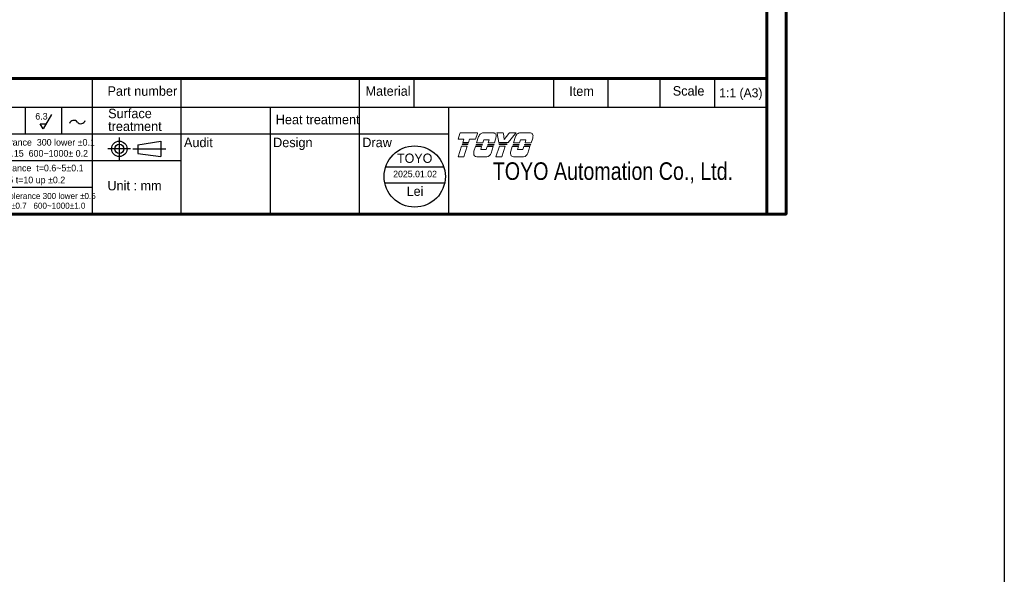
# Model space of a CAD drawing. Header units: millimetres. Extents: x 0 to 7391, y -1386 to 1502.
# Tile 118 of 127: x 7120 to 7391, y 552 to 705. Entities that reach past the tile are written whole.
import ezdxf
from ezdxf.enums import TextEntityAlignment as Align

# ---------------------------------------------------------------- set-up
doc = ezdxf.new("R2010")
doc.units = ezdxf.units.MM
doc.header["$LTSCALE"] = 0.5
doc.layers.add('BORDER', color=7, linetype='Continuous')
doc.layers.add('圖框', color=7, linetype='Continuous')
doc.layers.add('可見 (ISO)', color=7, linetype='Continuous', lineweight=25)
doc.styles.add('SEACAD_arial_ttf', font='arial.ttf', dxfattribs={"height": 0.2})
doc.styles.add('標題欄', font='txt')

# ---------------------------------------------------------------- blocks, each defined once
blk = doc.blocks.new('A4-英文圖框-橫式')
at = {"layer": 'BORDER', "color": 123, "linetype": 'Continuous', "lineweight": 60, "ltscale": 25.4}
for p, q in [((2549.79, 183.5), (2549.79, -95.06)), ((2151.7, -57.78), (2549.79, -57.78))]:
    blk.add_line(p, q, dxfattribs=at)
at = {"layer": 'BORDER', "color": 60, "linetype": 'Continuous', "ltscale": 25.4}
for p, q in [((2364.21, -57.78), (2364.21, -95.06)), ((2388.73, -65.63), (2388.73, -57.78)), ((2437.78, -65.63), (2437.78, -57.78)), ((2452.78, -65.63), (2452.78, -57.78)), ((2491.17, -65.63), (2491.17, -57.78)), ((2506.17, -65.63), (2506.17, -57.78)), ((2520.48, -65.63), (2520.48, -57.78)), ((2535.48, -65.63), (2535.48, -57.78)), ((2151.7, -65.63), (2549.79, -65.63)), ((2345.82, -65.63), (2345.82, -72.99)), ((2355.82, -65.63), (2355.82, -72.99)), ((2364.21, -65.63), (2364.21, -95.06)), ((2364.22, -65.63), (2364.22, -72.99)), ((2364.22, -65.63), (2364.22, -72.99)), ((2388.73, -95.06), (2388.73, -65.63)), ((2413.26, -95.06), (2413.26, -65.63)), ((2437.78, -95.06), (2437.78, -65.63)), ((2462.31, -95.06), (2462.31, -65.63)), ((2151.7, -72.99), (2364.21, -72.99)), ((2364.21, -72.99), (2462.31, -72.99)), ((2151.7, -80.35), (2364.21, -80.35)), ((2364.21, -80.35), (2388.73, -80.35)), ((2151.7, -87.7), (2364.21, -87.7)), ((2364.21, -95.06), (2549.79, -95.06))]:
    blk.add_line(p, q, dxfattribs=at)
at = {"layer": 'BORDER', "color": 2, "linetype": 'Continuous', "ltscale": 25.4}
for p, q in [((2353.07, -67.68), (2350.78, -71.65)), ((2350.78, -71.65), (2349.96, -70.22)), ((2349.96, -70.22), (2351.61, -70.22))]:
    blk.add_line(p, q, dxfattribs=at)
at = {"layer": 'BORDER', "color": 4, "linetype": 'Continuous', "ltscale": 25.4}
for p, q in [((2371.71, -74.01), (2371.71, -80.23)), ((2374.82, -77.12), (2368.6, -77.12)), ((2375.39, -77.12), (2384.51, -77.12))]:
    blk.add_line(p, q, dxfattribs=at)
at = {"layer": 'BORDER', "color": 7, "linetype": 'Continuous', "ltscale": 25.4}
for p, q in [((2376.83, -76.06), (2383.16, -74.99)), ((2383.16, -74.99), (2383.16, -79.24)), ((2376.83, -76.06), (2376.83, -78.37)), ((2376.83, -78.37), (2383.16, -79.24))]:
    blk.add_line(p, q, dxfattribs=at)
at = {"layer": 'BORDER', "color": 123, "linetype": 'Continuous', "lineweight": 60, "ltscale": 25.4}
blk.add_lwpolyline([(2151.7, 188.79), (2555.09, 188.79), (2555.09, -95.06), (2151.7, -95.06)], close=True, dxfattribs=at)
at = {"layer": 'BORDER', "color": 7, "linetype": 'Continuous', "ltscale": 25.4}
for radius in [2.13, 1.26]:
    blk.add_circle((2371.71, -77.12), radius, dxfattribs=at)
at = {"layer": 'BORDER', "color": 2, "linetype": 'Continuous', "ltscale": 25.4}
for centre, start, end in [((2359.2, -70.55), 39.8056, 162.5792), ((2361.14, -68.94), 219.8056, 342.5792)]:
    blk.add_arc(centre, 1.26, start, end, dxfattribs=at)
at = {"layer": '可見 (ISO)', "lineweight": 5}
for p, q in [((2464.86, -74.45), (2465.34, -72.94)), ((2465.42, -72.7), (2465.34, -72.94)), ((2465.42, -72.7), (2470.26, -72.7)), ((2470.18, -72.94), (2469.69, -74.45)), ((2470.18, -72.94), (2470.26, -72.7)), ((2471.8, -72.7), (2474.55, -72.7)), ((2475.55, -72.7), (2475.59, -72.94)), ((2475.55, -72.7), (2477.31, -72.7)), ((2476.04, -75.35), (2475.59, -72.94)), ((2477.34, -72.94), (2477.31, -72.7)), ((2477.34, -72.94), (2477.59, -74.57)), ((2477.59, -74.57), (2478.86, -72.94)), ((2480.66, -72.94), (2478.67, -75.35)), ((2479.05, -72.7), (2478.86, -72.94)), ((2479.05, -72.7), (2480.86, -72.7)), ((2480.66, -72.94), (2480.86, -72.7)), ((2481.92, -72.7), (2484.68, -72.7)), ((2466.49, -74.45), (2464.86, -74.45)), ((2465.99, -75.96), (2466.06, -75.75)), ((2466.06, -75.75), (2467.62, -75.75)), ((2466.2, -75.35), (2466.49, -74.45)), ((2467.77, -75.35), (2466.2, -75.35)), ((2467.62, -75.75), (2467.55, -75.96)), ((2468.06, -74.45), (2467.77, -75.35)), ((2469.69, -74.45), (2468.06, -74.45)), ((2469.97, -75.48), (2470.53, -73.73)), ((2471.69, -75.48), (2469.97, -75.48)), ((2471.95, -74.66), (2471.69, -75.48)), ((2473.43, -74.66), (2471.95, -74.66)), ((2473.17, -75.48), (2473.43, -74.66)), ((2474.89, -75.48), (2473.17, -75.48)), ((2475.2, -74.5), (2474.89, -75.48)), ((2478.67, -75.35), (2476.04, -75.35)), ((2476.16, -75.96), (2476.12, -75.75)), ((2476.12, -75.75), (2478.35, -75.75)), ((2478.35, -75.75), (2478.18, -75.96)), ((2480.09, -75.48), (2480.65, -73.73)), ((2481.81, -75.48), (2480.09, -75.48)), ((2482.08, -74.66), (2481.81, -75.48)), ((2483.55, -74.66), (2482.08, -74.66)), ((2483.29, -75.48), (2483.55, -74.66)), ((2485.01, -75.48), (2483.29, -75.48)), ((2485.33, -74.5), (2485.01, -75.48)), ((2464.9, -79.28), (2465.84, -76.38)), ((2465.84, -76.38), (2467.4, -76.38)), ((2467.55, -75.96), (2465.99, -75.96)), ((2467.4, -76.38), (2466.47, -79.28)), ((2469.25, -77.77), (2469.66, -76.5)), ((2469.66, -76.5), (2471.36, -76.5)), ((2469.79, -76.08), (2469.86, -75.88)), ((2471.49, -76.08), (2469.79, -76.08)), ((2469.86, -75.88), (2471.56, -75.88)), ((2471.36, -76.5), (2471.09, -77.31)), ((2471.09, -77.31), (2472.57, -77.31)), ((2471.56, -75.88), (2471.49, -76.08)), ((2472.57, -77.31), (2472.83, -76.5)), ((2472.83, -76.5), (2474.53, -76.5)), ((2472.99, -76.08), (2473.06, -75.88)), ((2474.69, -76.08), (2472.99, -76.08)), ((2473.06, -75.88), (2474.76, -75.88)), ((2474.53, -76.5), (2473.94, -78.35)), ((2474.76, -75.88), (2474.69, -76.08)), ((2475.3, -79.28), (2476.23, -76.38)), ((2478.18, -75.96), (2476.16, -75.96)), ((2476.23, -76.38), (2477.8, -76.38)), ((2477.8, -76.38), (2476.87, -79.28)), ((2479.37, -77.77), (2479.78, -76.5)), ((2479.78, -76.5), (2481.48, -76.5)), ((2479.92, -76.08), (2479.98, -75.88)), ((2481.61, -76.08), (2479.92, -76.08)), ((2479.98, -75.88), (2481.68, -75.88)), ((2481.48, -76.5), (2481.22, -77.31)), ((2481.22, -77.31), (2482.69, -77.31)), ((2481.68, -75.88), (2481.61, -76.08)), ((2482.69, -77.31), (2482.95, -76.5)), ((2482.95, -76.5), (2484.65, -76.5)), ((2483.11, -76.08), (2483.18, -75.88)), ((2484.81, -76.08), (2483.11, -76.08)), ((2483.18, -75.88), (2484.88, -75.88)), ((2484.65, -76.5), (2484.06, -78.35)), ((2484.88, -75.88), (2484.81, -76.08)), ((2466.47, -79.28), (2464.9, -79.28)), ((2472.78, -79.33), (2470.03, -79.33)), ((2476.87, -79.28), (2475.3, -79.28)), ((2482.91, -79.33), (2480.15, -79.33))]:
    blk.add_line(p, q, dxfattribs=at)
for centre, radius, start, end in [((2471.99, -74.24), 1.55, 123.3001, 160.8894), ((2474.52, -73.55), 0.85, 349.7215, 45.5037), ((2482.12, -74.24), 1.55, 123.3001, 160.8894), ((2484.64, -73.55), 0.85, 349.7215, 45.5037), ((2469.75, -73.08), 5.64, 345.4024, 353.6243), ((2479.87, -73.08), 5.64, 345.4024, 353.6243), ((2470.02, -78.48), 0.85, 172.7215, 270.3361), ((2474.81, -78.7), 5.64, 170.4732, 176.6243), ((2472.48, -77.8), 1.55, 281.1769, 339.4117), ((2484.93, -78.7), 5.64, 170.4732, 176.6243), ((2480.15, -78.48), 0.85, 172.7215, 270.3361), ((2482.61, -77.8), 1.55, 281.1769, 339.4117)]:
    blk.add_arc(centre, radius, start, end, dxfattribs=at)
for points, knots in [([(2471.14, -72.94), (2471.22, -72.89), (2471.31, -72.84), (2471.53, -72.75), (2471.66, -72.72), (2471.8, -72.7)], [0.7632588, 0.7632588, 0.7632588, 0.7632588, 0.8183582, 0.8183582, 0.8969132, 0.8969132, 0.8969132, 0.8969132]), ([(2475.11, -72.94), (2475.04, -72.87), (2474.94, -72.81), (2474.75, -72.73), (2474.65, -72.71), (2474.55, -72.7)], [0.3846511, 0.3846511, 0.3846511, 0.3846511, 0.4469665, 0.4469665, 0.5029651, 0.5029651, 0.5029651, 0.5029651]), ([(2481.26, -72.94), (2481.34, -72.89), (2481.43, -72.84), (2481.65, -72.75), (2481.79, -72.72), (2481.92, -72.7)], [0.7632591, 0.7632591, 0.7632591, 0.7632591, 0.8183584, 0.8183584, 0.8969135, 0.8969135, 0.8969135, 0.8969135]), ([(2485.23, -72.94), (2485.16, -72.87), (2485.06, -72.81), (2484.87, -72.73), (2484.77, -72.71), (2484.68, -72.7)], [0.3846512, 0.3846512, 0.3846512, 0.3846512, 0.4469719, 0.4469719, 0.5029651, 0.5029651, 0.5029651, 0.5029651])]:
    blk.add_open_spline(points, degree=3, knots=knots, dxfattribs=at)
at = {"layer": 'BORDER', "color": 7, "linetype": 'Continuous', "ltscale": 25.4, "style": 'SEACAD_arial_ttf', "width": 0.8}
blk.add_text('TOYO Automation Co., Ltd.', height=4.8353, dxfattribs=at).set_placement((2474.42, -80.83), align=Align.TOP_LEFT)
at = {"layer": '圖框', "style": '標題欄'}
for s, height, p in [('Part number', 2.6053, (2368.46, -59.91)), (' Material', 2.605, (2438.46, -59.91)), ('Item', 2.605, (2495.44, -59.94)), ('Scale', 2.605, (2523.91, -59.86)), ('6.3', 1.824, (2348.61, -67.24)), ('Surface', 2.605, (2368.64, -66.07)), ('treatment', 2.605, (2368.64, -69.6)), ('Heat treatment', 2.6053, (2414.74, -67.75)), ('Vernier tolerance  300 lower %%P0.1', 1.8237, (2329.1, -74.41)), ('Audit', 2.605, (2389.49, -74.05)), ('Design', 2.605, (2414.01, -74.05)), ('Draw', 2.605, (2438.54, -74.05)), ('300~600%%P 0.15  600~1000%%P 0.2', 1.8237, (2329.1, -77.45)), ('Vernier tolerance  t=0.6~5%%P0.1', 1.8237, (2328.96, -81.48)), ('t=6~10%%P0.15 t=10 up %%P0.2', 1.8237, (2328.87, -84.76)), ('Unit : mm', 2.605, (2368.45, -85.94)), ('Vernier tolerance 300 lower %%P0.5  ', 1.6654, (2333.05, -89.26)), ('300~600%%P0.7   600~1000%%P1.0', 1.6654, (2333.19, -91.93))]:
    blk.add_text(s, height=height, dxfattribs=at).set_placement(p, align=Align.TOP_LEFT)

msp = doc.modelspace()

# ---------------------------------------------------------------- linework, layer by layer
at = {"color": 1}
for p, q in [((7221.087, 664.661), (7237.057, 664.661)), ((7220.832, 660.2), (7237.311, 660.2))]:
    msp.add_line(p, q, dxfattribs=at)
at = {"color": 4}
msp.add_lwpolyline([(6389.429, 1459.353), (7391.21, 1459.353), (7391.21, -306.068), (6389.429, -306.068)], close=True, dxfattribs=at)
at = {"color": 1}
msp.add_circle((7229.072, 661.968), 8.427, dxfattribs=at)

# ---------------------------------------------------------------- block references
msp.add_blockref('A4-英文圖框-橫式', (4776.123, 746.703))

# ---------------------------------------------------------------- texts
at = {"layer": '圖框', "style": '標題欄'}
msp.add_text('1:1 (A3)', height=2.5, dxfattribs=at).set_placement((7318.757, 684.995), align=Align.MIDDLE_CENTER)
at = {"layer": '圖框', "color": 1, "style": '標題欄'}
msp.add_text('TOYO', height=2.5673, dxfattribs=at).set_placement((7224.204, 668.29), align=Align.TOP_LEFT)
for s, height, p in [('2025.01.02', 1.7971, (7229.168, 662.667)), ('Lei', 2.5673, (7229.158, 657.927))]:
    msp.add_text(s, height=height, dxfattribs=at).set_placement(p, align=Align.MIDDLE_CENTER)

doc.saveas('drawing.dxf')
